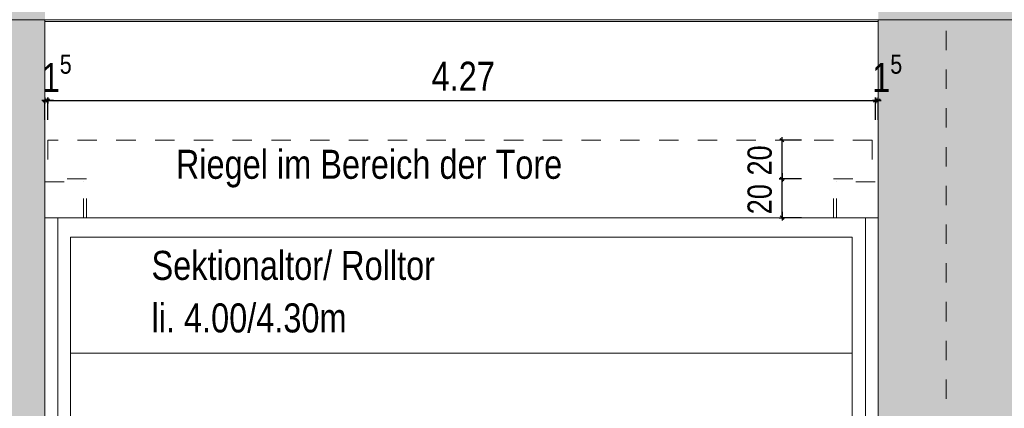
# Model space of a CAD drawing. Header units: metres. Extents: x 1316.5 to 1415.3, y -94.1 to -52.
# Tile 146 of 256: x 1348.6 to 1353.7, y -58.9 to -56.9. Entities that reach past the tile are written whole.
import ezdxf

# ---------------------------------------------------------------- set-up
doc = ezdxf.new("R2010")
doc.units = ezdxf.units.M
doc.header["$PDMODE"] = 65
for name, pattern in [('AUSGEZOGEN', [0]), ('STRICHPUNKT2_S5', [0.1, 0.07, -0.01, 0.01, -0.01]), ('VERDECKT2_S2', [0.03, 0.02, -0.01])]:
    doc.linetypes.add(name, pattern=pattern)
for name, color, linetype, lineweight in [('XR$11$Achsen', 4, 'AUSGEZOGEN', 13), ('XR$11$Ansicht', 1, 'AUSGEZOGEN', 50), ('XR$11$Stütze Beton', 4, 'AUSGEZOGEN', 13), ('XR$11$Wand', 1, 'AUSGEZOGEN', 50), ('XR$11$Wand Mauerwerk nt', 7, 'AUSGEZOGEN', 25), ('XR$12$Maßlinie 1_50', 7, 'AUSGEZOGEN', 25), ('XR$12$Text 1_100', 3, 'AUSGEZOGEN', 18), ('XR$13$Möblierung', 4, 'AUSGEZOGEN', 13)]:
    doc.layers.add(name, color=color, linetype=linetype, lineweight=lineweight)
doc.styles.add('ARIAL', font='arial.ttf')
doc.dimstyles.new('DIMSTYLE_43', dxfattribs={"dimtxt": 0.15, "dimasz": 0.03, "dimexe": 0, "dimexo": 0, "dimgap": 0.075, "dimtad": 2, "dimdec": 1, "dimlfac": 100, "dimrnd": 0.5, "dimzin": 4, "dimdsep": 46, "dimtxsty": 'ARIAL', "dimblk1": 'ALL_ML_STRICH', "dimblk2": 'ALL_ML_STRICH', "dimsah": 1, "dimcen": 0, "dimclrd": 3, "dimclre": 3, "dimclrt": 3, "dimadec": 0, "dimazin": 0, "dimtfac": 1, "dimtdec": 0, "dimtix": 1, "dimtmove": 2, "dimatfit": 3, "dimfxl": 0, "dimtvp": 1.2, "dimtzin": 0, "dimlwd": 0, "dimlwe": 25, "dimarcsym": 0})
doc.dimstyles.new('DIMSTYLE_44', dxfattribs={"dimtxt": 0.15, "dimasz": 0.03, "dimexe": 0, "dimexo": 0, "dimgap": 0.075, "dimtad": 2, "dimrnd": 0.005, "dimzin": 4, "dimdsep": 46, "dimtxsty": 'ARIAL', "dimblk1": 'ALL_ML_STRICH', "dimblk2": 'ALL_ML_STRICH', "dimsah": 1, "dimcen": 0, "dimclrd": 3, "dimclre": 3, "dimclrt": 3, "dimadec": 0, "dimazin": 0, "dimtfac": 1, "dimtdec": 0, "dimtix": 1, "dimtmove": 2, "dimatfit": 3, "dimfxl": 0, "dimtzin": 0, "dimlwd": 0, "dimlwe": 25, "dimarcsym": 0})
doc.dimstyles.new('DIMSTYLE_45', dxfattribs={"dimtxt": 0.15, "dimasz": 0.03, "dimexe": 0, "dimexo": 0, "dimgap": 0.075, "dimtad": 2, "dimdec": 1, "dimlfac": 100, "dimrnd": 0.5, "dimzin": 4, "dimdsep": 46, "dimtxsty": 'ARIAL', "dimblk1": 'ALL_ML_STRICH', "dimblk2": 'ALL_ML_STRICH', "dimsah": 1, "dimcen": 0, "dimclrd": 3, "dimclre": 3, "dimclrt": 3, "dimadec": 0, "dimazin": 0, "dimtfac": 1, "dimtdec": 0, "dimtix": 1, "dimtmove": 2, "dimatfit": 3, "dimfxl": 0, "dimtvp": 1.2, "dimtzin": 0, "dimlwd": 0, "dimlwe": 25, "dimarcsym": 0})
doc.dimstyles.new('DIMSTYLE_46', dxfattribs={"dimtxt": 0.125, "dimasz": 0.03, "dimexe": 0, "dimexo": 0, "dimgap": 0.0625, "dimtad": 2, "dimdec": 1, "dimlfac": 100, "dimrnd": 0.5, "dimzin": 4, "dimdsep": 46, "dimtxsty": 'ARIAL', "dimblk1": 'ALL_ML_STRICH', "dimblk2": 'ALL_ML_STRICH', "dimsah": 1, "dimcen": 0, "dimclrd": 3, "dimclre": 3, "dimclrt": 3, "dimadec": 0, "dimazin": 0, "dimtfac": 1, "dimtdec": 0, "dimtix": 1, "dimtmove": 2, "dimatfit": 3, "dimfxl": 0, "dimtvp": 1.2, "dimtzin": 0, "dimlwd": 0, "dimlwe": 25, "dimarcsym": 0})
doc.dimstyles.new('DIMSTYLE_47', dxfattribs={"dimtxt": 0.125, "dimasz": 0.03, "dimexe": 0, "dimexo": 0, "dimgap": 0.0625, "dimtad": 2, "dimdec": 1, "dimlfac": 100, "dimrnd": 0.5, "dimzin": 4, "dimdsep": 46, "dimtxsty": 'ARIAL', "dimblk1": 'ALL_ML_STRICH', "dimblk2": 'ALL_ML_STRICH', "dimsah": 1, "dimcen": 0, "dimclrd": 3, "dimclre": 3, "dimclrt": 3, "dimadec": 0, "dimazin": 0, "dimtfac": 1, "dimtdec": 0, "dimtix": 1, "dimtmove": 2, "dimatfit": 3, "dimfxl": 0, "dimtvp": 1.2, "dimtzin": 0, "dimlwd": 0, "dimlwe": 25, "dimarcsym": 0})
doc.dimstyles.new('DIMSTYLE_53', dxfattribs={"dimtxt": 0.125, "dimasz": 0.15, "dimexe": 0, "dimexo": 0, "dimgap": 0.0625, "dimtad": 2, "dimrnd": 0.005, "dimzin": 4, "dimdsep": 46, "dimtxsty": 'ARIAL', "dimblk1": 'ALL_ML_KREIS', "dimblk2": 'ALL_ML_KREIS', "dimsah": 1, "dimcen": 0, "dimclrd": 3, "dimclre": 3, "dimclrt": 3, "dimadec": 0, "dimazin": 0, "dimtfac": 1, "dimtdec": 0, "dimtix": 1, "dimtmove": 2, "dimatfit": 3, "dimfxl": 0, "dimtzin": 0, "dimlwd": 0, "dimlwe": 25, "dimarcsym": 0})

# ---------------------------------------------------------------- blocks, each defined once
blk = doc.blocks.new('ALL_ML_STRICH')
at = {"color": 0, "linetype": 'ByBlock', "lineweight": -2}
for p, q in [((-1, 0), (0.5, 0)), ((-0.3, -0.3), (0.3, 0.3)), ((0, -0.5), (0, 0.5))]:
    blk.add_line(p, q, dxfattribs=at)
blk = doc.blocks.new('*D752')
at = {"layer": 'DEFPOINTS', "color": 3, "linetype": 'AUSGEZOGEN', "lineweight": 25, "transparency": 33554687}
for p in [(1348.7201, -57.3197), (1348.7201, -57.5213), (1348.7353, -57.6597)]:
    blk.add_point(p, dxfattribs=at)
at = {"layer": 'XR$12$Maßlinie 1_50', "color": 3, "linetype": 'AUSGEZOGEN', "lineweight": -2, "transparency": 33554687}
for p, q in [((1348.7201, -57.4197), (1348.7201, -57.3197)), ((1348.7201, -57.3197), (1348.7353, -57.3197)), ((1348.7353, -57.4197), (1348.7353, -57.3197))]:
    blk.add_line(p, q, dxfattribs=at)
at = {"layer": 'XR$12$Maßlinie 1_50', "color": 3, "linetype": 'AUSGEZOGEN', "lineweight": 25, "transparency": 33554687, "xscale": 0.03000000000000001, "yscale": 0.03000000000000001, "zscale": 0.03000000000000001, "rotation": 180}
blk.add_blockref('ALL_ML_STRICH', (1348.7201, -57.3197), dxfattribs=at)
at = {"layer": 'XR$12$Maßlinie 1_50', "color": 3, "linetype": 'AUSGEZOGEN', "lineweight": 25, "transparency": 33554687, "xscale": 0.03000000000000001, "yscale": 0.03000000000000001, "zscale": 0.03000000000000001}
blk.add_blockref('ALL_ML_STRICH', (1348.7353, -57.3197), dxfattribs=at)
at = {"layer": 'XR$12$Maßlinie 1_50', "color": 3, "linetype": 'AUSGEZOGEN', "lineweight": 25, "transparency": 33554687, "insert": (1348.7811, -57.1797), "char_height": 0.15, "width": 0.36, "attachment_point": 5, "style": 'ARIAL'}
blk.add_mtext('\\W0.80;\\A1;{\\A1;{1\\H0.099000;\\S5^ ;}}', dxfattribs=at)
blk = doc.blocks.new('*D753')
at = {"layer": 'DEFPOINTS', "color": 3, "linetype": 'AUSGEZOGEN', "lineweight": 25, "transparency": 33554687}
for p in [(1348.7353, -57.3197), (1348.7353, -57.6597), (1353.005, -57.8261)]:
    blk.add_point(p, dxfattribs=at)
at = {"layer": 'XR$12$Maßlinie 1_50', "color": 3, "linetype": 'AUSGEZOGEN', "lineweight": -2, "transparency": 33554687}
for p, q in [((1348.7353, -57.4197), (1348.7353, -57.3197)), ((1348.7353, -57.3197), (1353.005, -57.3197)), ((1353.005, -57.4197), (1353.005, -57.3197))]:
    blk.add_line(p, q, dxfattribs=at)
at = {"layer": 'XR$12$Maßlinie 1_50', "color": 3, "linetype": 'AUSGEZOGEN', "lineweight": 25, "transparency": 33554687, "xscale": 0.03000000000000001, "yscale": 0.03000000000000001, "zscale": 0.03000000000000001, "rotation": 180}
blk.add_blockref('ALL_ML_STRICH', (1348.7353, -57.3197), dxfattribs=at)
at = {"layer": 'XR$12$Maßlinie 1_50', "color": 3, "linetype": 'AUSGEZOGEN', "lineweight": 25, "transparency": 33554687, "xscale": 0.03000000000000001, "yscale": 0.03000000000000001, "zscale": 0.03000000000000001}
blk.add_blockref('ALL_ML_STRICH', (1353.005, -57.3197), dxfattribs=at)
at = {"layer": 'XR$12$Maßlinie 1_50', "color": 3, "linetype": 'AUSGEZOGEN', "lineweight": 25, "transparency": 33554687, "insert": (1350.8788, -57.1947), "char_height": 0.15, "width": 0.48, "attachment_point": 5, "style": 'ARIAL'}
blk.add_mtext('\\W0.80;\\A1;{\\A1;{4.27\\H0.099000;\\S^ ;}}', dxfattribs=at)
blk = doc.blocks.new('*D754')
at = {"layer": 'DEFPOINTS', "color": 3, "linetype": 'AUSGEZOGEN', "lineweight": 25, "transparency": 33554687}
for p in [(1353.005, -57.3197), (1353.0201, -57.6025), (1353.005, -57.8261)]:
    blk.add_point(p, dxfattribs=at)
at = {"layer": 'XR$12$Maßlinie 1_50', "color": 3, "linetype": 'AUSGEZOGEN', "lineweight": -2, "transparency": 33554687}
for p, q in [((1353.005, -57.4197), (1353.005, -57.3197)), ((1353.005, -57.3197), (1353.0201, -57.3197)), ((1353.0201, -57.4197), (1353.0201, -57.3197))]:
    blk.add_line(p, q, dxfattribs=at)
at = {"layer": 'XR$12$Maßlinie 1_50', "color": 3, "linetype": 'AUSGEZOGEN', "lineweight": 25, "transparency": 33554687, "xscale": 0.03000000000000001, "yscale": 0.03000000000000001, "zscale": 0.03000000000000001, "rotation": 180}
blk.add_blockref('ALL_ML_STRICH', (1353.005, -57.3197), dxfattribs=at)
at = {"layer": 'XR$12$Maßlinie 1_50', "color": 3, "linetype": 'AUSGEZOGEN', "lineweight": 25, "transparency": 33554687, "xscale": 0.03000000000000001, "yscale": 0.03000000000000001, "zscale": 0.03000000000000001}
blk.add_blockref('ALL_ML_STRICH', (1353.0201, -57.3197), dxfattribs=at)
at = {"layer": 'XR$12$Maßlinie 1_50', "color": 3, "linetype": 'AUSGEZOGEN', "lineweight": 25, "transparency": 33554687, "insert": (1353.066, -57.1797), "char_height": 0.15, "width": 0.36, "attachment_point": 5, "style": 'ARIAL'}
blk.add_mtext('\\W0.80;\\A1;{\\A1;{1\\H0.099000;\\S5^ ;}}', dxfattribs=at)
blk = doc.blocks.new('*D755')
at = {"layer": 'DEFPOINTS', "color": 3, "linetype": 'AUSGEZOGEN', "lineweight": 25, "transparency": 33554687}
for p in [(1353.837, -57.7251), (1352.5235, -57.9251), (1352.6862, -57.9251)]:
    blk.add_point(p, dxfattribs=at)
at = {"layer": 'XR$12$Maßlinie 1_50', "color": 3, "linetype": 'AUSGEZOGEN', "lineweight": -2, "transparency": 33554687}
for p, q in [((1352.6235, -57.7251), (1352.5235, -57.7251)), ((1352.5235, -57.9251), (1352.5235, -57.7251)), ((1352.6235, -57.9251), (1352.5235, -57.9251))]:
    blk.add_line(p, q, dxfattribs=at)
at = {"layer": 'XR$12$Maßlinie 1_50', "color": 3, "linetype": 'AUSGEZOGEN', "lineweight": 25, "transparency": 33554687, "xscale": 0.03000000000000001, "yscale": 0.03000000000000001, "zscale": 0.03000000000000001}
for p, rotation in [((1352.5235, -57.7251), 90), ((1352.5235, -57.9251), 270)]:
    blk.add_blockref('ALL_ML_STRICH', p, dxfattribs=dict(at, rotation=rotation))
at = {"layer": 'XR$12$Maßlinie 1_50', "color": 3, "linetype": 'AUSGEZOGEN', "lineweight": 25, "transparency": 33554687, "insert": (1352.4085, -57.8294), "char_height": 0.125, "width": 0.4, "attachment_point": 5, "rotation": 90, "style": 'ARIAL'}
blk.add_mtext('\\W0.80;\\A1;{\\A1;{20\\H0.082500;\\S^ ;}}', dxfattribs=at)
blk = doc.blocks.new('*D756')
at = {"layer": 'DEFPOINTS', "color": 3, "linetype": 'AUSGEZOGEN', "lineweight": 25, "transparency": 33554687}
for p in [(1353.837, -57.5251), (1352.5235, -57.7251), (1353.837, -57.7251)]:
    blk.add_point(p, dxfattribs=at)
at = {"layer": 'XR$12$Maßlinie 1_50', "color": 3, "linetype": 'AUSGEZOGEN', "lineweight": -2, "transparency": 33554687}
for p, q in [((1352.6235, -57.5251), (1352.5235, -57.5251)), ((1352.5235, -57.7251), (1352.5235, -57.5251)), ((1352.6235, -57.7251), (1352.5235, -57.7251))]:
    blk.add_line(p, q, dxfattribs=at)
at = {"layer": 'XR$12$Maßlinie 1_50', "color": 3, "linetype": 'AUSGEZOGEN', "lineweight": 25, "transparency": 33554687, "xscale": 0.03000000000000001, "yscale": 0.03000000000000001, "zscale": 0.03000000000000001}
for p, rotation in [((1352.5235, -57.5251), 90), ((1352.5235, -57.7251), 270)]:
    blk.add_blockref('ALL_ML_STRICH', p, dxfattribs=dict(at, rotation=rotation))
at = {"layer": 'XR$12$Maßlinie 1_50', "color": 3, "linetype": 'AUSGEZOGEN', "lineweight": 25, "transparency": 33554687, "insert": (1352.4085, -57.6294), "char_height": 0.125, "width": 0.4, "attachment_point": 5, "rotation": 90, "style": 'ARIAL'}
blk.add_mtext('\\W0.80;\\A1;{\\A1;{20\\H0.082500;\\S^ ;}}', dxfattribs=at)
blk = doc.blocks.new('ALL_ML_KREIS')
at = {"color": 0, "linetype": 'ByBlock', "lineweight": -2}
for p, q in [((0, -0.5), (0, 0.5)), ((-1, 0), (0.5, 0))]:
    blk.add_line(p, q, dxfattribs=at)
blk.add_circle((0, 0), 0.15, dxfattribs=at)
blk = doc.blocks.new('*D764')
at = {"layer": 'DEFPOINTS', "color": 3, "linetype": 'AUSGEZOGEN', "lineweight": 25, "transparency": 33554687}
for p in [(1361.1501, -55.5733), (1342.7701, -56.5768), (1342.7701, -64.661)]:
    blk.add_point(p, dxfattribs=at)
at = {"layer": 'XR$12$Maßlinie 1_50', "color": 3, "linetype": 'AUSGEZOGEN', "lineweight": -2, "transparency": 33554687}
for p, q in [((1342.7701, -64.361), (1342.7701, -64.661)), ((1361.1501, -64.361), (1361.1501, -64.661)), ((1342.7701, -64.661), (1361.1501, -64.661))]:
    blk.add_line(p, q, dxfattribs=at)
at = {"layer": 'XR$12$Maßlinie 1_50', "color": 3, "linetype": 'AUSGEZOGEN', "lineweight": 25, "transparency": 33554687, "xscale": 0.15, "yscale": 0.15, "zscale": 0.15, "rotation": 180}
blk.add_blockref('ALL_ML_KREIS', (1342.7701, -64.661), dxfattribs=at)
at = {"layer": 'XR$12$Maßlinie 1_50', "color": 3, "linetype": 'AUSGEZOGEN', "lineweight": 25, "transparency": 33554687, "xscale": 0.15, "yscale": 0.15, "zscale": 0.15}
blk.add_blockref('ALL_ML_KREIS', (1361.1501, -64.661), dxfattribs=at)
at = {"layer": 'XR$12$Maßlinie 1_50', "color": 3, "linetype": 'AUSGEZOGEN', "lineweight": 25, "transparency": 33554687, "insert": (1351.9642, -64.5463), "char_height": 0.125, "width": 0.625, "attachment_point": 5, "style": 'ARIAL'}
blk.add_mtext('\\A1;{\\A1;{18.38\\H0.082500;\\S^ ;}}', dxfattribs=at)

msp = doc.modelspace()

# ---------------------------------------------------------------- hatches: boundary and pattern name
at = {"layer": 'XR$13$Möblierung', "linetype": 'AUSGEZOGEN', "lineweight": 25, "transparency": 33554687}
for points in [[(1348.0201, -55.9674), (1348.0201, -63.2251), (1347.6201, -63.2251), (1347.6201, -63.7251), (1349.1201, -63.7251), (1349.1201, -63.2251), (1348.7201, -63.2251), (1348.7201, -55.9674), (1348.5001, -55.9674), (1348.5001, -56.7113), (1348.2401, -56.7113), (1348.2401, -55.9674)], [(1353.0201, -55.9674), (1353.0201, -63.2251), (1352.6201, -63.2251), (1352.6201, -63.7251), (1354.1201, -63.7251), (1354.1201, -63.2251), (1353.7201, -63.2251), (1353.7201, -55.9674), (1353.5001, -55.9674), (1353.5001, -56.7113), (1353.2401, -56.7113), (1353.2401, -55.9674)]]:
    msp.add_hatch(color=254, dxfattribs=at).paths.add_polyline_path(points)

# ---------------------------------------------------------------- linework, layer by layer
at = {"layer": 'XR$11$Achsen', "color": 1, "linetype": 'STRICHPUNKT2_S5', "lineweight": 13, "transparency": 33554687}
msp.add_line((1353.3701, -62.4601), (1353.3701, -53.8536), dxfattribs=at)
at = {"layer": 'XR$11$Ansicht', "color": 4, "linetype": 'AUSGEZOGEN', "lineweight": 13, "transparency": 33554687}
for p, q in [((1348.7201, -62.2251), (1348.7201, -56.9033)), ((1353.0201, -62.2251), (1353.0201, -56.9033))]:
    msp.add_line(p, q, dxfattribs=at)
at = {"layer": 'XR$11$Stütze Beton', "color": 4, "linetype": 'VERDECKT2_S2', "lineweight": 13, "transparency": 33554687}
for p, q in [((1348.7353, -57.5251), (1348.7353, -57.7251)), ((1352.9887, -57.5251), (1348.7353, -57.5251)), ((1352.9887, -57.5251), (1352.9887, -57.7251)), ((1348.7201, -57.7401), (1348.9201, -57.7401)), ((1348.9351, -57.7251), (1348.7353, -57.7251)), ((1348.9351, -57.7251), (1348.7353, -57.7251)), ((1348.9201, -57.9251), (1348.9201, -57.7401)), ((1348.9351, -57.9251), (1348.9351, -57.7251)), ((1352.7888, -57.7251), (1352.9887, -57.7251)), ((1352.7888, -57.9251), (1352.7888, -57.7251)), ((1352.7888, -57.7251), (1352.9887, -57.7251)), ((1352.8038, -57.9251), (1352.8038, -57.7401)), ((1353.0038, -57.7401), (1352.8038, -57.7401))]:
    msp.add_line(p, q, dxfattribs=at)
at = {"layer": 'XR$11$Wand', "color": 52, "linetype": 'AUSGEZOGEN', "lineweight": 13, "transparency": 33554687}
for p, q in [((1343.3201, -56.9033), (1361.0901, -56.9033)), ((1353.0201, -56.9123), (1348.7201, -56.9123)), ((1348.7861, -62.2251), (1348.7861, -57.9251)), ((1352.9541, -62.2251), (1352.9541, -57.9251)), ((1348.8531, -62.2251), (1348.8531, -58.0251)), ((1348.8531, -58.0251), (1352.8851, -58.0251)), ((1348.8531, -58.6251), (1352.8851, -58.6251))]:
    msp.add_line(p, q, dxfattribs=at)
at = {"layer": 'XR$11$Wand Mauerwerk nt', "color": 4, "linetype": 'AUSGEZOGEN', "lineweight": 13, "transparency": 33554687}
for p, q in [((1353.0201, -57.9251), (1348.7201, -57.9251)), ((1348.9531, -58.0251), (1352.8851, -58.0251)), ((1352.8851, -58.0251), (1352.8851, -62.2251))]:
    msp.add_line(p, q, dxfattribs=at)

# ---------------------------------------------------------------- texts
at = {"layer": 'XR$12$Text 1_100', "color": 35, "linetype": 'AUSGEZOGEN', "lineweight": 13, "transparency": 33554687, "insert": (1349.3958, -57.7696), "char_height": 0.15, "width": 2.064307, "attachment_point": 7, "style": 'ARIAL'}
msp.add_mtext('\\W0.80;Riegel im Bereich der Tore', dxfattribs=at)
at = {"layer": 'XR$12$Text 1_100', "color": 3, "linetype": 'AUSGEZOGEN', "lineweight": 18, "transparency": 33554687, "insert": (1349.2703, -58.0963), "char_height": 0.15, "width": 1.530276, "attachment_point": 1, "line_spacing_factor": 1.084337, "style": 'ARIAL'}
msp.add_mtext('\\A1;{\\fArial|i0|b0;\\H0.150000;\\W0.800000;\\C3;Sektionaltor/ Rolltor}\\P{\\fArial|i0|b0;\\H0.150000;\\W0.800000;\\C3;li. 4.00/4.30m}\\P', dxfattribs=at)

# ---------------------------------------------------------------- dimensions: what is measured, and where the dimension line sits
at = {"layer": 'XR$12$Maßlinie 1_50', "color": 3, "linetype": 'AUSGEZOGEN', "lineweight": 25, "transparency": 33554687}
for base, p1, p2, dimstyle, picture, middle in [((1361.1501, -64.661), (1342.7701, -64.361), (1361.1501, -64.361), 'DIMSTYLE_53', '*D764', (1351.9642, -64.5463)), ((1348.7353, -57.3197), (1348.7201, -57.4197), (1348.7353, -57.4197), 'DIMSTYLE_43', '*D752', (1348.7811, -57.1797)), ((1353.005, -57.3197), (1348.7353, -57.4197), (1353.005, -57.4197), 'DIMSTYLE_44', '*D753', (1350.8788, -57.1947)), ((1353.0201, -57.3197), (1353.005, -57.4197), (1353.0201, -57.4197), 'DIMSTYLE_45', '*D754', (1353.066, -57.1797))]:
    dim = msp.add_linear_dim(base=base, p1=p1, p2=p2, dimstyle=dimstyle, override={"dimpost": '<>', "dimclrd": 3, "dimclre": 3, "dimclrt": 3, "dimlwd": 0, "dimlwe": 25}, dxfattribs=at)
    dim.commit()
    dim.dimension.update_dxf_attribs({"geometry": picture, "text_midpoint": middle, "dimtype": 160})
for base, p1, p2, dimstyle, picture, middle in [((1352.5235, -57.5251), (1352.6235, -57.7251), (1352.6235, -57.5251), 'DIMSTYLE_47', '*D756', (1352.4085, -57.6294)), ((1352.5235, -57.7251), (1352.6235, -57.9251), (1352.6235, -57.7251), 'DIMSTYLE_46', '*D755', (1352.4085, -57.8294))]:
    dim = msp.add_linear_dim(base=base, p1=p1, p2=p2, angle=90, dimstyle=dimstyle, override={"dimpost": '<>', "dimclrd": 3, "dimclre": 3, "dimclrt": 3, "dimlwd": 0, "dimlwe": 25}, dxfattribs=at)
    dim.commit()
    dim.dimension.update_dxf_attribs({"geometry": picture, "text_midpoint": middle, "dimtype": 160})

doc.saveas('drawing.dxf')
